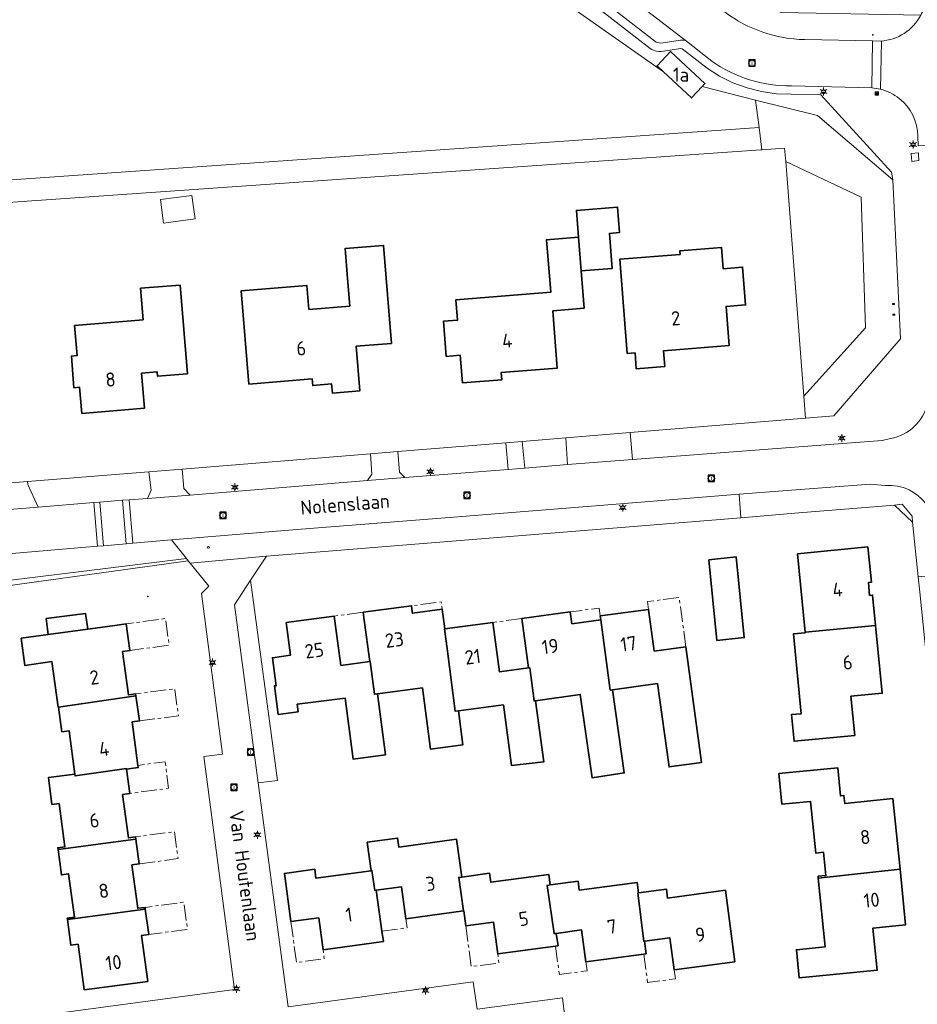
# Model space of a CAD drawing. Header units: metres. Extents: x 140853 to 145288, y 474558 to 480269.
# Tile 214 of 256: x 143809 to 143923, y 478015 to 478140. Entities that reach past the tile are written whole.
import ezdxf
from ezdxf.enums import TextEntityAlignment as Align
from ezdxf.lldxf.tags import DXFTag

# ---------------------------------------------------------------- set-up
doc = ezdxf.new("R2010")
doc.units = ezdxf.units.M
doc.header["$MEASUREMENT"] = 0
doc.linetypes.add('AM-AS', pattern=[16, 10, -2, 2, -2])
for name, color, linetype, lineweight in [('B-WE-AM-AS_SPOOR_RAIL-G', 10, 'AM-AS', 18), ('B-WE-GR-BEPLANTING_CULTUUR_BOSPLANTSOEN-G', 90, 'GR-PLANTSOEN', 18), ('B-WE-GR-BEPLANTING_CULTUUR_HEESTERS-G', 90, 'Continuous', 18), ('B-WE-GR-GRAS_KRUIDENRIJK-G', 80, 'Continuous', 18), ('B-WE-GR-GROENVOORZIENING-G', 80, 'Continuous', 18), ('B-WE-IE-MEUBILAIR_WEGMEUBILAIR-S', 7, 'Continuous', 18), ('B-WE-IE-TERREINAFSCHEIDING_KUNSTMATIG_HEKWERK-G', 20, 'IE-TERREINAFSCHEIDING-KUNSTMATIG', 18), ('B-WE-IE-TERREINAFSCHEIDING_KUNSTMATIG_MUUR-G', 90, 'IE-TERREINAFSCHEIDING-KUNSTMATIG-DICHT', 18), ('B-WE-KL-DATA_CAI-S', 90, 'KL-CAI-N', 18), ('B-WE-KL-ET_LS_OV_LICHTMAST-S', 190, 'Continuous', 18), ('B-WE-KL-WATER_BRANDLEIDING_PUT-S', 150, 'Continuous', 18), ('B-WE-OG-BEBOUWING-G', 7, 'Continuous', 35), ('B-WE-OG-BEBOUWING_BIJGEBOUW-G', 7, 'Continuous', 18), ('B-WE-OG-BEBOUWING_HUISNUMMER-T18', 10, 'Continuous', 18), ('B-WE-OG-BEBOUWING_STRAATNAAM-T18', 10, 'Continuous', 18), ('B-WE-OG-TERREIN_ERF-G', 7, 'Continuous', 18), ('B-WE-RI-GWA_RIOOLPUT-S', 30, 'Continuous', 18), ('B-WE-VH-VERHARDING_ASFALT-G', 252, 'Continuous', 18), ('B-WE-VH-VERHARDING_BETONSTRAATSTEEN-G', 252, 'Continuous', 18), ('B-WE-VH-VERHARDING_SIERBESTRATING-G', 252, 'Continuous', 18), ('B-WE-VH-VERHARDING_STRAATBAKSTEEN-G', 252, 'Continuous', 18), ('X-XX-XX-ALGEMEEN-S', 7, 'Continuous', 18)]:
    doc.layers.add(name, color=color, linetype=linetype, lineweight=lineweight)
doc.styles.add('NLCS-ISO', font='txt')
doc.styles.get("Standard").update_dxf_attribs({"font": 'arial.ttf'})
doc.linetypes.add('GR-PLANTSOEN', pattern='A,0,[179,NLCS.shx,S=2,R=0,X=0,Y=0],-4', length=4)
doc.linetypes.add('IE-TERREINAFSCHEIDING-KUNSTMATIG', pattern='A,4,[82,NLCS.shx,S=0.75,R=90,X=0,Y=0],4,-2', length=10)
doc.linetypes.add('IE-TERREINAFSCHEIDING-KUNSTMATIG-DICHT', pattern='A,8,-1,[82,NLCS.shx,S=0.75,R=90,X=0,Y=0],-1', length=10)
tags = doc.linetypes.add('KL-CAI-N', pattern='A,4,-1,[101,NLCS.shx,S=0.5,R=0,X=0,Y=0],-1,4,-1,["C",Standard,S=1,R=0,X=-0.25,Y=-0.5],-1.5', length=12.5).pattern_tags.tags
tags[18] = DXFTag(74, 10)

# ---------------------------------------------------------------- blocks, each defined once
blk = doc.blocks.new('SIE-WEG_AFVALBAK_TYPE_01')
for radius in [0.25, 0.156]:
    blk.add_circle((0, 0), radius)
blk = doc.blocks.new('SKL-DATA_TERREINKAST-SO')
for q in [(-0.2, 0.2), (0.2, 0.2)]:
    blk.add_line((0, -0.21), q)
at = {"flags": 128}
blk.add_lwpolyline([(0.63, 0.35), (-0.63, 0.35), (-0.63, -0.35), (0.63, -0.35)], close=True, dxfattribs=at)
at = {"style": 'NLCS-ISO'}
blk.add_attdef('TYPE', text='', height=0.35, dxfattribs=at).set_placement((-0.03, 0.69), align=Align.MIDDLE_CENTER)
blk = doc.blocks.new('B-SIE-WEG_LICHTMAST-SO')
at = {"ltscale": 0.1}
for p, q in [((-1.1, 0.63), (-2.19, 1.27)), ((0, 1.27), (0, 2.53)), ((1.1, 0.63), (2.19, 1.27)), ((-1.1, -0.63), (-2.19, -1.27)), ((0, -1.27), (0, -2.53)), ((1.1, -0.63), (2.19, -1.27))]:
    blk.add_line(p, q, dxfattribs=at)
at = {"flags": 128}
for points in [[(-1.16, 0.5), (1.16, 0.5)], [(-1.16, -0.5), (1.16, -0.5)]]:
    blk.add_lwpolyline(points, dxfattribs=at)
at = {"ltscale": 0.1}
blk.add_circle((0, 0), 1.27, dxfattribs=at)
at = {"style": 'NLCS-ISO'}
blk.add_attdef('TYPE', text='', height=1.8, dxfattribs=at).set_placement((0, 2.53), align=Align.BOTTOM_CENTER)
blk = doc.blocks.new('B-SIE-WEG_VERKEERSBORD_PAAL-SO')
blk.add_lwpolyline([(-1, -1), (1, -1), (1, 1), (-1, 1)], close=True)
at = {"flags": 128}
blk.add_lwpolyline([(-1, 1), (0, -1), (1, 1)], close=True, dxfattribs=at)
for radius in [1, 0.171]:
    blk.add_circle((0, 0), radius)
at = {"lineweight": 30, "flags": 104}
blk.add_attdef('bordgegevens', text='', height=1.8, dxfattribs=at).set_placement((2.21, 3.21), align=Align.TOP_LEFT)
blk = doc.blocks.new('SRI-PUT_INSPECTIE-SO')
at = {"lineweight": -3, "flags": 128}
blk.add_lwpolyline([(-2, -2), (2, -2), (2, 2), (-2, 2)], close=True, dxfattribs=at)
at = {"lineweight": -3, "ltscale": 1.5}
blk.add_circle((0, 0), 2, dxfattribs=at)
at = {"ltscale": 0.1, "style": 'NLCS-ISO'}
blk.add_text('I', height=2.5, dxfattribs=at).set_placement((0, -0.01), align=Align.MIDDLE_CENTER)
blk = doc.blocks.new('SIE-WEG_STRAATPOT_BRANDKRAAN-SO')
blk.add_ellipse((0, 0), major_axis=(-0.729, 0), ratio=0.685994)
at = {"style": 'NLCS-ISO'}
blk.add_text('BR', height=0.4, dxfattribs=at).set_placement((-0.3, -0.15))

msp = doc.modelspace()

# ---------------------------------------------------------------- linework, layer by layer
at = {"layer": 'B-WE-AM-AS_SPOOR_RAIL-G', "ltscale": 0.2, "flags": 128}
for points in [[(143858.811, 478065.815), (143858.91, 478065.055), (143858.936, 478064.857), (143862.733, 478065.366), (143862.604, 478066.312), (143858.811, 478065.815)], [(143893.746, 478060.586), (143892.891, 478066.889), (143888.859, 478066.342), (143888.992, 478065.351), (143889.713, 478060.039), (143893.746, 478060.586)], [(143853.51, 478058.707), (143852.806, 478064.001), (143852.675, 478064.986), (143852.674, 478064.992), (143848.987, 478064.501), (143849.823, 478058.217), (143853.51, 478058.707)], [(143882.846, 478064.528), (143882.713, 478065.519), (143879.026, 478065.026), (143879.228, 478063.519), (143882.915, 478064.013), (143882.846, 478064.528)], [(143822.489, 478063.516), (143822.964, 478060.113), (143827.956, 478060.81), (143827.498, 478064.193), (143822.489, 478063.516)], [(143872.852, 478064.197), (143869.165, 478063.704), (143870.006, 478057.411), (143873.693, 478057.905), (143872.852, 478064.197)], [(143823.72, 478054.347), (143824.187, 478051.151), (143829.134, 478051.81), (143828.675, 478055.255), (143823.685, 478054.59), (143823.72, 478054.347)], [(143823.989, 478045.502), (143824.027, 478045.221), (143822.529, 478045.035), (143822.949, 478041.913), (143827.875, 478042.577), (143827.453, 478045.969), (143823.989, 478045.502)], [(143823.724, 478036.088), (143824.147, 478032.953), (143829.093, 478033.62), (143828.629, 478037.058), (143823.683, 478036.392), (143823.724, 478036.088)], [(143855.049, 478024.38), (143858.257, 478024.818), (143858.1, 478025.971), (143857.546, 478030.033), (143854.316, 478029.592), (143855.049, 478024.38)], [(143824.89, 478027.423), (143824.926, 478027.171), (143825.38, 478023.965), (143830.293, 478024.627), (143829.827, 478028.088), (143824.89, 478027.423)], [(143843.461, 478025.605), (143844.165, 478020.396), (143847.706, 478020.873), (143847.552, 478022.014), (143847.005, 478026.068), (143843.461, 478025.605)], [(143865.717, 478025.071), (143866.421, 478019.868), (143869.947, 478020.346), (143869.793, 478021.485), (143869.242, 478025.547), (143865.717, 478025.071)], [(143877.148, 478022.481), (143877.635, 478018.866), (143881.178, 478019.344), (143881.024, 478020.483), (143880.476, 478024.547), (143877.245, 478024.112), (143877.465, 478022.524), (143877.148, 478022.481)], [(143888.39, 478021.475), (143888.877, 478017.854), (143892.419, 478018.331), (143892.266, 478019.47), (143891.719, 478023.533), (143888.488, 478023.098), (143888.707, 478021.518), (143888.39, 478021.475)]]:
    msp.add_lwpolyline(points, close=True, dxfattribs=at)
at = {"layer": 'B-WE-GR-BEPLANTING_CULTUUR_BOSPLANTSOEN-G', "ltscale": 0.2, "flags": 128}
msp.add_lwpolyline([(143762.23, 478114.513), (143735.617, 478086.122), (143699.26, 478046.685), (143699.26, 478046.685, 0.0234154), (143689.359, 478035.142), (143689.359, 478035.142), (143681.399, 478025.377), (143661.276, 478000), (143664.456, 478000), (143645.77, 477975.999), (143638.187, 477966.209), (143636.481, 477964.247), (143638.769, 477960.117), (143656.18, 477930.843), (143661.312, 477922.01), (143682.6, 477887.67), (143684.597, 477886.227), (143685.929, 477885.783), (143688.786, 477886.183), (143730.048, 477890.754), (143716.818, 477959.65), (143725.56, 477964.227), (143719.027, 477999.933), (143716.842, 477999.529), (143716.755, 478000), (143712.724, 478021.916), (143734.483, 478044.592), (143748.604, 478047.81), (143746.199, 478059.667), (143746.199, 478059.667, -0.0849861), (143746.159, 478070.257), (143746.159, 478070.257, -0.1951968), (143751.705, 478076.294), (143751.705, 478076.294), (143756.58, 478077.437), (143764.79, 478078.01), (143803.017, 478119.728), (143903.065, 478126.727), (143902.619, 478130.21), (143895.811, 478131.922), (143894.466, 478130.479), (143890.889, 478133.812), (143862.754, 478153.588), (143856.169, 478156.563), (143851.414, 478150.268), (143847.608, 478153.142), (143848.361, 478154.14), (143850.693, 478157.228), (143853.49, 478155.107), (143855.084, 478157.248), (143844.811, 478160.229), (143836.707, 478160.317), (143828.009, 478160.855), (143820.394, 478160.055), (143813.905, 478157.581), (143807.247, 478153.367), (143796.304, 478146.019), (143783.944, 478135.811), (143774.946, 478127.351), (143762.23, 478114.513)], format="xyb", close=True, dxfattribs=at)
msp.add_lwpolyline([(143807.45, 478117.141), (143903.291, 478123.85), (143903.436, 478123.861), (143903.065, 478126.727), (143803.017, 478119.728), (143764.79, 478078.01), (143769.078, 478078.309), (143773.543, 478083.182), (143773.454, 478084.024), (143774.406, 478084.124), (143804.401, 478116.858), (143807.45, 478117.141)], close=True, dxfattribs=at)
at = {"layer": 'B-WE-GR-BEPLANTING_CULTUUR_HEESTERS-G', "ltscale": 0.2, "flags": 128}
for points in [[(143908.775, 478092.515), (143908.995, 478089.69), (143912.592, 478089.982), (143921.076, 478099.795), (143920.08, 478120.048), (143910.482, 478128.232), (143902.619, 478130.21), (143903.065, 478126.727), (143903.436, 478123.861), (143906.319, 478124.086), (143906.453, 478122.363), (143916.042, 478117.853), (143916.633, 478101.203), (143908.775, 478092.515)], [(143908.775, 478092.515), (143916.633, 478101.203), (143916.042, 478117.853), (143906.453, 478122.363), (143908.775, 478092.515)]]:
    msp.add_lwpolyline(points, close=True, dxfattribs=at)
at = {"layer": 'B-WE-GR-GRAS_KRUIDENRIJK-G', "ltscale": 0.2, "flags": 128}
for points in [[(143862.754, 478153.588), (143890.889, 478133.812), (143890.076, 478134.569), (143891.781, 478136.398), (143893.098, 478135.171), (143893.098, 478135.171), (143894.927, 478133.467), (143896.171, 478132.308), (143895.811, 478131.922), (143902.619, 478130.21), (143910.482, 478128.232), (143920.08, 478120.048), (143919.929, 478121.042), (143910.938, 478130.851), (143907.146, 478130.951), (143905.285, 478131.012), (143903.389, 478131.28), (143901.531, 478131.748), (143899.735, 478132.412), (143898.019, 478133.263), (143896.452, 478134.262), (143893.274, 478136.748), (143893.121, 478136.754), (143890.595, 478136.37), (143890.296, 478136.389), (143890.066, 478136.426), (143889.841, 478136.484), (143889.622, 478136.563), (143889.411, 478136.662), (143889.196, 478136.79), (143863.961, 478156.392)], [(143923.382, 478122.502), (143922.498, 478122.362), (143922.429, 478123.383), (143923.347, 478123.468)]]:
    msp.add_lwpolyline(points, dxfattribs=at)
for points in [[(143863.961, 478156.392), (143889.196, 478136.79), (143889.411, 478136.662), (143889.622, 478136.563), (143889.841, 478136.484), (143890.066, 478136.426), (143890.296, 478136.389), (143890.595, 478136.37), (143893.121, 478136.754), (143893.274, 478136.748), (143896.452, 478134.262), (143898.019, 478133.263), (143899.735, 478132.412), (143901.531, 478131.748), (143903.389, 478131.28), (143905.285, 478131.012), (143907.146, 478130.951), (143910.938, 478130.851), (143919.929, 478121.042), (143920.08, 478120.048), (143921.076, 478099.795), (143912.592, 478089.982), (143908.995, 478089.69), (143886.653, 478087.87), (143886.947, 478084.449), (143918.724, 478086.875), (143919.81, 478087.124), (143919.81, 478087.124, 0.3071113), (143924.479, 478091.582)], [(143923.272, 478125.593, 0.2258606), (143920.911, 478130.414), (143920.911, 478130.414, 0.1071752), (143918.528, 478131.586), (143918.528, 478131.586, 0.0453413), (143917.407, 478131.758), (143917.407, 478131.758), (143907.178, 478132.028), (143907.178, 478132.028, -0.161729), (143897.032, 478135.171), (143897.032, 478135.171), (143893.818, 478137.691), (143893.662, 478137.811), (143893.061, 478137.835), (143890.548, 478137.453), (143890.548, 478137.453, -0.142386), (143889.803, 478137.683), (143889.803, 478137.683), (143864.761, 478157.135)]]:
    msp.add_lwpolyline(points, format="xyb", dxfattribs=at)
for points in [[(143898.526, 478142.809, 0.4026923), (143898.666, 478141.448), (143898.666, 478141.448), (143898.74, 478141.391), (143898.74, 478141.391, 0.1572147), (143908.873, 478137.9), (143908.873, 478137.9), (143917.521, 478137.728), (143918.549, 478137.707), (143918.549, 478137.707, 0.2617357), (143923.657, 478141.016), (143923.657, 478141.016), (143905.871, 478141.362), (143900.977, 478145.143), (143900.977, 478145.143, 0.406331), (143900.288, 478145.061), (143900.288, 478145.061), (143898.526, 478142.809)], [(143919.125, 478081.136), (143917.224, 478081.307), (143900.514, 478080.016), (143900.761, 478077.034), (143908.136, 478077.636), (143920.285, 478078.627), (143921.273, 478078.738), (143922.552, 478077.211), (143922.605, 478076.476), (143923.317, 478069.486), (143926.098, 478069.77), (143925.507, 478075.991), (143925.637, 478076.068), (143925.517, 478076.523), (143925.517, 478076.523, 0.202364), (143922.153, 478080.586), (143922.153, 478080.586, 0.120844), (143919.125, 478081.136)]]:
    msp.add_lwpolyline(points, format="xyb", close=True, dxfattribs=at)
for points in [[(143857.063, 478085.464), (143857.302, 478082.834), (143857.961, 478082.138), (143871.102, 478083.179), (143870.84, 478086.584), (143857.063, 478085.464)], [(143878.457, 478087.204), (143872.911, 478086.753), (143873.222, 478083.318), (143878.659, 478083.798), (143878.457, 478087.204)], [(143830.655, 478079.917), (143853.204, 478081.761), (143853.762, 478082.558), (143853.587, 478085.181), (143829.608, 478083.231), (143829.827, 478080.758), (143830.655, 478079.917)], [(143825.394, 478082.889), (143809.935, 478081.632), (143809.967, 478081.278), (143811.278, 478078.378), (143818.354, 478078.959), (143819.123, 478079.019), (143822.014, 478079.244), (143822.854, 478079.309), (143825.215, 478079.493), (143825.654, 478080.552), (143825.394, 478082.889)], [(143823.343, 478073.793), (143822.503, 478073.718), (143819.615, 478073.462), (143818.847, 478073.394), (143800.51, 478071.833), (143800.894, 478068.233), (143830.177, 478071.831), (143828.251, 478074.225), (143823.343, 478073.793)]]:
    msp.add_lwpolyline(points, close=True, dxfattribs=at)
at = {"layer": 'B-WE-GR-GROENVOORZIENING-G', "ltscale": 0.2, "flags": 128}
for points in [[(143920.285, 478078.627), (143922.605, 478076.476), (143922.552, 478077.211), (143921.273, 478078.738), (143920.285, 478078.627)], [(143800.51, 478071.833), (143799.912, 478071.782), (143800.097, 478070.018), (143798.742, 478069.848), (143799.08, 478067.215), (143830.397, 478071.557), (143830.177, 478071.831), (143800.894, 478068.233), (143800.51, 478071.833)]]:
    msp.add_lwpolyline(points, close=True, dxfattribs=at)
at = {"layer": 'B-WE-IE-TERREINAFSCHEIDING_KUNSTMATIG_HEKWERK-G', "ltscale": 0.2, "flags": 128}
for points in [[(143903.291, 478123.85), (143807.45, 478117.141)], [(143903.291, 478123.85), (143903.436, 478123.861)], [(143903.436, 478123.861), (143906.319, 478124.086), (143906.453, 478122.363)], [(143906.453, 478122.363), (143908.775, 478092.515)], [(143908.775, 478092.515), (143908.995, 478089.69)], [(143908.995, 478089.69), (143886.653, 478087.87)], [(143853.587, 478085.181), (143829.608, 478083.231)], [(143825.394, 478082.889), (143809.935, 478081.632)], [(143900.761, 478077.034), (143908.136, 478077.636)]]:
    msp.add_lwpolyline(points, dxfattribs=at)
at = {"layer": 'B-WE-IE-TERREINAFSCHEIDING_KUNSTMATIG_MUUR-G', "ltscale": 0.2, "flags": 128}
for points in [[(143857.063, 478085.464), (143870.84, 478086.584)], [(143872.911, 478086.753), (143878.457, 478087.204)]]:
    msp.add_lwpolyline(points, dxfattribs=at)
at = {"layer": 'B-WE-OG-BEBOUWING-G', "ltscale": 0.2, "flags": 128}
for points in [[(143894.927, 478133.467), (143893.098, 478135.171), (143891.781, 478136.398), (143890.076, 478134.569), (143890.889, 478133.812), (143894.466, 478130.479), (143895.811, 478131.922), (143896.171, 478132.308), (143894.927, 478133.467)], [(143880.089, 478112.735), (143880.415, 478108.456), (143884.365, 478108.767), (143884.014, 478113.223), (143885.281, 478113.323), (143885.025, 478116.573), (143879.819, 478116.163), (143880.089, 478112.735)], [(143880.415, 478108.456), (143880.089, 478112.735), (143876.01, 478112.414), (143876.536, 478105.725), (143864.474, 478104.776), (143864.678, 478102.184), (143862.883, 478102.043), (143863.235, 478097.567), (143865.03, 478097.708), (143865.304, 478094.219), (143870.311, 478094.602), (143870.215, 478095.507), (143877.38, 478096.083), (143876.811, 478103.355), (143880.779, 478103.697), (143880.415, 478108.456)], [(143851.771, 478098.864), (143852.867, 478098.953), (143856.266, 478099.229), (143855.251, 478111.698), (143850.357, 478111.3), (143850.666, 478107.503), (143850.954, 478103.964), (143845.751, 478103.541), (143845.502, 478106.611), (143837.139, 478105.931), (143838.107, 478094.04), (143846.17, 478094.696), (143846.238, 478093.859), (143848.65, 478094.055), (143848.744, 478092.899), (143852.233, 478093.183), (143851.771, 478098.864)], [(143886.291, 478097.925), (143887.268, 478098.002), (143887.426, 478095.998), (143891.064, 478096.284), (143890.907, 478098.288), (143899.251, 478098.944), (143898.859, 478103.929), (143901.351, 478104.125), (143900.973, 478108.93), (143898.511, 478108.736), (143898.299, 478111.428), (143892.966, 478111.008), (143893.002, 478110.55), (143885.345, 478109.948), (143886.291, 478097.925)], [(143815.919, 478101.518), (143816.234, 478097.676), (143815.507, 478097.615), (143815.842, 478093.575), (143816.558, 478093.646), (143816.841, 478090.306), (143824.81, 478090.965), (143824.442, 478095.42), (143826.445, 478095.585), (143826.49, 478095.037), (143830.287, 478095.351), (143829.352, 478106.652), (143824.319, 478106.236), (143824.65, 478102.24), (143815.919, 478101.518)], [(143917.899, 478063.309), (143917.519, 478067.176), (143917.141, 478067.139), (143916.978, 478068.771), (143917.356, 478068.809), (143916.89, 478073.306), (143907.958, 478072.417), (143908.938, 478062.478), (143917.899, 478063.309)], [(143896.677, 478071.67), (143897.703, 478061.413), (143901.185, 478061.761), (143900.155, 478072.031), (143896.677, 478071.67)], [(143812.573, 478062.176), (143817.603, 478062.855), (143817.306, 478064.845), (143812.286, 478064.182), (143812.573, 478062.176)], [(143854.489, 478054.61), (143860.211, 478055.355), (143861.224, 478047.57), (143865.349, 478048.107), (143864.785, 478052.44), (143864.393, 478052.388), (143863.379, 478060.03), (143863.392, 478060.032), (143863.009, 478062.881), (143863.076, 478062.89), (143862.733, 478065.366), (143858.936, 478064.857), (143858.91, 478065.055), (143858.811, 478065.815), (143852.675, 478064.986), (143852.806, 478064.001), (143853.51, 478058.707), (143853.546, 478058.712), (143854.093, 478054.558), (143854.489, 478054.61)], [(143873.693, 478057.905), (143873.877, 478057.929), (143874.43, 478053.711), (143874.585, 478053.731), (143880.308, 478054.533), (143881.795, 478043.928), (143885.892, 478044.531), (143884.408, 478055.118), (143884.109, 478055.08), (143882.915, 478064.013), (143879.228, 478063.519), (143879.026, 478065.026), (143872.852, 478064.197), (143873.693, 478057.905)], [(143882.915, 478064.013), (143884.109, 478055.08), (143884.408, 478055.118), (143890.123, 478055.919), (143891.611, 478045.303), (143895.74, 478045.881), (143893.746, 478060.586), (143889.713, 478060.039), (143888.992, 478065.351), (143882.846, 478064.528), (143882.915, 478064.013)], [(143848.987, 478064.501), (143842.837, 478063.683), (143843.394, 478059.51), (143841.114, 478059.206), (143841.59, 478055.638), (143841.372, 478055.609), (143841.857, 478051.975), (143844.383, 478052.32), (143844.252, 478053.281), (143850.355, 478054.063), (143851.367, 478046.288), (143855.502, 478046.826), (143854.489, 478054.61), (143854.093, 478054.558), (143853.546, 478058.712), (143853.51, 478058.707), (143849.823, 478058.217), (143848.987, 478064.501)], [(143874.585, 478053.731), (143874.43, 478053.711), (143873.877, 478057.929), (143873.693, 478057.905), (143870.006, 478057.411), (143869.165, 478063.704), (143863.076, 478062.89), (143863.009, 478062.881), (143863.392, 478060.032), (143863.379, 478060.03), (143864.393, 478052.388), (143864.785, 478052.44), (143870.514, 478053.185), (143871.544, 478045.483), (143875.673, 478045.967), (143874.585, 478053.731)], [(143823.685, 478054.59), (143822.767, 478054.468), (143822.032, 478059.989), (143822.964, 478060.113), (143822.489, 478063.516), (143821.062, 478063.323), (143817.603, 478062.855), (143812.573, 478062.176), (143809.124, 478061.674), (143809.583, 478058.22), (143813.043, 478058.709), (143813.815, 478052.917), (143813.879, 478052.926), (143823.72, 478054.347), (143823.685, 478054.59)], [(143908.938, 478062.478), (143908.948, 478062.376), (143907.436, 478062.231), (143908.433, 478052.076), (143907.189, 478051.954), (143907.522, 478048.56), (143915.255, 478049.319), (143914.766, 478054.295), (143918.747, 478054.686), (143917.899, 478063.309), (143908.938, 478062.478)], [(143823.72, 478054.347), (143813.879, 478052.926), (143814.3, 478049.78), (143815.212, 478049.902), (143815.952, 478044.381), (143815.987, 478044.145), (143822.518, 478045.107), (143822.529, 478045.035), (143824.027, 478045.221), (143823.989, 478045.502), (143823.245, 478051.024), (143824.187, 478051.151), (143823.72, 478054.347)], [(143815.952, 478044.381), (143812.579, 478043.942), (143813.042, 478040.52), (143813.953, 478040.643), (143814.698, 478035.123), (143813.786, 478035), (143813.813, 478034.801), (143823.724, 478036.088), (143823.683, 478036.392), (143822.772, 478036.269), (143822.028, 478041.789), (143822.949, 478041.913), (143822.529, 478045.035), (143822.518, 478045.107), (143815.987, 478044.145), (143815.952, 478044.381)], [(143921.01, 478032.285), (143920.101, 478041.267), (143913.962, 478040.646), (143913.86, 478041.65), (143913.413, 478041.605), (143913.078, 478045.199), (143905.581, 478044.47), (143905.974, 478040.54), (143909.616, 478040.903), (143910.272, 478034.326), (143911.287, 478034.427), (143911.582, 478031.472), (143910.567, 478031.371), (143910.592, 478031.118), (143921.01, 478032.285)], [(143813.813, 478034.801), (143814.251, 478031.561), (143815.163, 478031.684), (143815.908, 478026.164), (143814.996, 478026.041), (143815.017, 478025.884), (143824.926, 478027.171), (143824.89, 478027.423), (143823.97, 478027.299), (143823.225, 478032.829), (143824.147, 478032.953), (143823.724, 478036.088), (143813.813, 478034.801)], [(143865.434, 478026.969), (143864.835, 478031.23), (143865.209, 478031.283), (143864.558, 478036.1), (143857.198, 478035.095), (143857.042, 478036.234), (143853.184, 478035.707), (143853.678, 478032.091), (143853.778, 478032.105), (143854.137, 478029.567), (143854.316, 478029.592), (143857.546, 478030.033), (143858.1, 478025.971), (143865.434, 478026.969)], [(143847.552, 478022.014), (143855.236, 478023.053), (143855.049, 478024.38), (143854.316, 478029.592), (143854.137, 478029.567), (143853.778, 478032.105), (143853.678, 478032.091), (143846.645, 478031.137), (143846.491, 478032.277), (143842.636, 478031.749), (143843.461, 478025.605), (143847.005, 478026.068), (143847.552, 478022.014)], [(143921.01, 478032.285), (143910.592, 478031.118), (143911.464, 478022.386), (143907.822, 478022.022), (143908.179, 478018.44), (143918.091, 478019.417), (143917.548, 478024.788), (143921.726, 478025.211), (143921.01, 478032.285)], [(143865.209, 478031.283), (143864.835, 478031.23), (143865.434, 478026.969), (143865.458, 478026.972), (143865.717, 478025.071), (143869.242, 478025.547), (143869.793, 478021.485), (143877.148, 478022.481), (143877.465, 478022.524), (143877.245, 478024.112), (143876.966, 478024.071), (143876.068, 478030.214), (143876.466, 478030.272), (143876.284, 478031.619), (143868.901, 478030.622), (143868.747, 478031.761), (143865.209, 478031.283)], [(143887.712, 478029.269), (143887.531, 478030.606), (143880.168, 478029.611), (143880.014, 478030.751), (143876.466, 478030.272), (143876.068, 478030.214), (143876.966, 478024.071), (143877.245, 478024.112), (143880.476, 478024.547), (143881.024, 478020.483), (143888.39, 478021.475), (143888.707, 478021.518), (143888.488, 478023.098), (143888.4, 478023.087), (143887.622, 478029.258), (143887.712, 478029.269)], [(143887.712, 478029.269), (143887.622, 478029.258), (143888.4, 478023.087), (143888.488, 478023.098), (143891.719, 478023.533), (143892.266, 478019.47), (143899.962, 478020.505), (143898.772, 478029.593), (143891.415, 478028.599), (143891.259, 478029.748), (143887.712, 478029.269)], [(143815.017, 478025.884), (143815.46, 478022.602), (143816.372, 478022.725), (143817.155, 478016.924), (143825.232, 478017.994), (143824.458, 478023.843), (143825.38, 478023.965), (143824.926, 478027.171), (143815.017, 478025.884)]]:
    msp.add_lwpolyline(points, close=True, dxfattribs=at)
at = {"layer": 'B-WE-OG-BEBOUWING_BIJGEBOUW-G', "ltscale": 0.2, "flags": 128}
msp.add_lwpolyline([(143831.26, 478115.083), (143830.857, 478118.066), (143826.853, 478117.525), (143827.256, 478114.542), (143831.26, 478115.083)], close=True, dxfattribs=at)
at = {"layer": 'B-WE-OG-TERREIN_ERF-G', "ltscale": 0.2, "flags": 128}
for points in [[(143805.201, 478081.246), (143809.935, 478081.632), (143825.394, 478082.889), (143829.608, 478083.231), (143853.587, 478085.181), (143857.063, 478085.464), (143870.84, 478086.584), (143872.911, 478086.753), (143878.457, 478087.204), (143886.653, 478087.87), (143908.995, 478089.69), (143908.775, 478092.515), (143906.453, 478122.363), (143906.319, 478124.086), (143903.436, 478123.861), (143903.291, 478123.85), (143903.291, 478123.85), (143807.45, 478117.141)], [(143929.288, 478010.898), (143928.81, 478015.591), (143928.81, 478015.591), (143928.394, 478019.669), (143927.884, 478024.671), (143926.074, 478042.431), (143925.652, 478046.574), (143925.347, 478049.569), (143924.954, 478053.431), (143923.514, 478067.556), (143923.317, 478069.486), (143922.605, 478076.476), (143920.285, 478078.627), (143908.136, 478077.636), (143900.761, 478077.034), (143840.353, 478072.148), (143838.327, 478069.06), (143841.735, 478043.589), (143839.296, 478043.263), (143843.106, 478014.743), (143866.665, 478017.92), (143867.153, 478014.474), (143878.032, 478015.895), (143878.351, 478013.432)], [(143805.984, 478012.915), (143809.455, 478013.368), (143836.286, 478016.941), (143832.365, 478046.627), (143834.746, 478046.945), (143832.084, 478067.39), (143833.017, 478068.301), (143830.634, 478071.263), (143830.397, 478071.557), (143799.08, 478067.215)]]:
    msp.add_lwpolyline(points, dxfattribs=at)
for points in [[(143880.089, 478112.735), (143879.819, 478116.163), (143885.025, 478116.573), (143885.281, 478113.323), (143884.014, 478113.223), (143884.365, 478108.767), (143880.415, 478108.456), (143880.779, 478103.697), (143876.811, 478103.355), (143877.38, 478096.083), (143870.215, 478095.507), (143870.311, 478094.602), (143865.304, 478094.219), (143865.03, 478097.708), (143863.235, 478097.567), (143862.883, 478102.043), (143864.678, 478102.184), (143864.474, 478104.776), (143876.536, 478105.725), (143876.01, 478112.414), (143880.089, 478112.735)], [(143850.954, 478103.964), (143850.666, 478107.503), (143850.357, 478111.3), (143855.251, 478111.698), (143856.266, 478099.229), (143852.867, 478098.953), (143851.771, 478098.864), (143852.233, 478093.183), (143848.744, 478092.899), (143848.65, 478094.055), (143846.238, 478093.859), (143846.17, 478094.696), (143838.107, 478094.04), (143837.139, 478105.931), (143845.502, 478106.611), (143845.751, 478103.541), (143850.954, 478103.964)], [(143886.291, 478097.925), (143885.345, 478109.948), (143893.002, 478110.55), (143892.966, 478111.008), (143898.299, 478111.428), (143898.511, 478108.736), (143900.973, 478108.93), (143901.351, 478104.125), (143898.859, 478103.929), (143899.251, 478098.944), (143890.907, 478098.288), (143891.064, 478096.284), (143887.426, 478095.998), (143887.268, 478098.002), (143886.291, 478097.925)], [(143815.919, 478101.518), (143824.65, 478102.24), (143824.319, 478106.236), (143829.352, 478106.652), (143830.287, 478095.351), (143826.49, 478095.037), (143826.445, 478095.585), (143824.442, 478095.42), (143824.81, 478090.965), (143816.841, 478090.306), (143816.558, 478093.646), (143815.842, 478093.575), (143815.507, 478097.615), (143816.234, 478097.676), (143815.919, 478101.518)], [(143917.899, 478063.309), (143918.747, 478054.686), (143914.766, 478054.295), (143915.255, 478049.319), (143907.522, 478048.56), (143907.189, 478051.954), (143908.433, 478052.076), (143907.436, 478062.231), (143908.948, 478062.376), (143908.938, 478062.478), (143907.958, 478072.417), (143916.89, 478073.306), (143917.356, 478068.809), (143916.978, 478068.771), (143917.141, 478067.139), (143917.519, 478067.176), (143917.899, 478063.309)], [(143896.677, 478071.67), (143900.155, 478072.031), (143901.185, 478061.761), (143897.703, 478061.413), (143896.677, 478071.67)], [(143813.813, 478034.801), (143813.786, 478035), (143814.698, 478035.123), (143813.953, 478040.643), (143813.042, 478040.52), (143812.579, 478043.942), (143815.952, 478044.381), (143815.212, 478049.902), (143814.3, 478049.78), (143813.879, 478052.926), (143813.815, 478052.917), (143813.043, 478058.709), (143809.583, 478058.22), (143809.124, 478061.674), (143812.573, 478062.176), (143812.286, 478064.182), (143817.306, 478064.845), (143817.603, 478062.855), (143821.062, 478063.323), (143822.489, 478063.516), (143822.964, 478060.113), (143822.032, 478059.989), (143822.767, 478054.468), (143823.685, 478054.59), (143823.72, 478054.347), (143824.187, 478051.151), (143823.245, 478051.024), (143823.989, 478045.502), (143824.027, 478045.221), (143822.529, 478045.035), (143822.949, 478041.913), (143822.028, 478041.789), (143822.772, 478036.269), (143823.683, 478036.392), (143823.724, 478036.088), (143824.147, 478032.953), (143823.225, 478032.829), (143823.97, 478027.299), (143824.89, 478027.423), (143824.926, 478027.171), (143825.38, 478023.965), (143824.458, 478023.843), (143825.232, 478017.994), (143817.155, 478016.924), (143816.372, 478022.725), (143815.46, 478022.602), (143815.017, 478025.884), (143814.996, 478026.041), (143815.908, 478026.164), (143815.163, 478031.684), (143814.251, 478031.561), (143813.813, 478034.801)], [(143864.785, 478052.44), (143865.349, 478048.107), (143861.224, 478047.57), (143860.211, 478055.355), (143854.489, 478054.61), (143855.502, 478046.826), (143851.367, 478046.288), (143850.355, 478054.063), (143844.252, 478053.281), (143844.383, 478052.32), (143841.857, 478051.975), (143841.372, 478055.609), (143841.59, 478055.638), (143841.114, 478059.206), (143843.394, 478059.51), (143842.837, 478063.683), (143848.987, 478064.501), (143849.823, 478058.217), (143853.51, 478058.707), (143852.806, 478064.001), (143852.675, 478064.986), (143858.811, 478065.815), (143858.91, 478065.055), (143858.936, 478064.857), (143862.733, 478065.366), (143863.076, 478062.89), (143869.165, 478063.704), (143870.006, 478057.411), (143873.693, 478057.905), (143872.852, 478064.197), (143879.026, 478065.026), (143879.228, 478063.519), (143882.915, 478064.013), (143882.846, 478064.528), (143888.992, 478065.351), (143889.713, 478060.039), (143893.746, 478060.586), (143895.74, 478045.881), (143891.611, 478045.303), (143890.123, 478055.919), (143884.408, 478055.118), (143885.892, 478044.531), (143881.795, 478043.928), (143880.308, 478054.533), (143874.585, 478053.731), (143875.673, 478045.967), (143871.544, 478045.483), (143870.514, 478053.185), (143864.785, 478052.44)], [(143910.592, 478031.118), (143910.567, 478031.371), (143911.582, 478031.472), (143911.287, 478034.427), (143910.272, 478034.326), (143909.616, 478040.903), (143905.974, 478040.54), (143905.581, 478044.47), (143913.078, 478045.199), (143913.413, 478041.605), (143913.86, 478041.65), (143913.962, 478040.646), (143920.101, 478041.267), (143921.01, 478032.285), (143921.726, 478025.211), (143917.548, 478024.788), (143918.091, 478019.417), (143908.179, 478018.44), (143907.822, 478022.022), (143911.464, 478022.386), (143910.592, 478031.118)], [(143876.466, 478030.272), (143880.014, 478030.751), (143880.168, 478029.611), (143887.531, 478030.606), (143887.712, 478029.269), (143891.259, 478029.748), (143891.415, 478028.599), (143898.772, 478029.593), (143899.962, 478020.505), (143892.266, 478019.47), (143891.719, 478023.533), (143888.488, 478023.098), (143888.707, 478021.518), (143888.39, 478021.475), (143881.024, 478020.483), (143880.476, 478024.547), (143877.245, 478024.112), (143877.465, 478022.524), (143877.148, 478022.481), (143869.793, 478021.485), (143869.242, 478025.547), (143865.717, 478025.071), (143865.458, 478026.972), (143865.434, 478026.969), (143858.1, 478025.971), (143857.546, 478030.033), (143854.316, 478029.592), (143855.049, 478024.38), (143855.236, 478023.053), (143847.552, 478022.014), (143847.005, 478026.068), (143843.461, 478025.605), (143842.636, 478031.749), (143846.491, 478032.277), (143846.645, 478031.137), (143853.678, 478032.091), (143853.184, 478035.707), (143857.042, 478036.234), (143857.198, 478035.095), (143864.558, 478036.1), (143865.209, 478031.283), (143868.747, 478031.761), (143868.901, 478030.622), (143876.284, 478031.619), (143876.466, 478030.272)]]:
    msp.add_lwpolyline(points, close=True, dxfattribs=at)
at = {"layer": 'B-WE-VH-VERHARDING_ASFALT-G', "ltscale": 0.2, "flags": 128}
for points in [[(143864.618, 478160.137), (143893.662, 478137.811), (143893.818, 478137.691), (143897.032, 478135.171), (143897.032, 478135.171, 0.161729), (143907.178, 478132.028), (143907.178, 478132.028), (143917.407, 478131.758), (143917.521, 478137.728), (143908.873, 478137.9), (143908.873, 478137.9, -0.1572147), (143898.74, 478141.391)], [(143924.479, 478091.582, -0.3071113), (143919.81, 478087.124), (143919.81, 478087.124), (143918.724, 478086.875), (143886.947, 478084.449), (143878.659, 478083.798), (143873.222, 478083.318), (143871.102, 478083.179), (143857.961, 478082.138), (143853.204, 478081.761), (143830.655, 478079.917), (143825.215, 478079.493), (143822.854, 478079.309), (143823.343, 478073.793), (143828.251, 478074.225), (143843.723, 478075.476), (143864.165, 478077.093), (143884.347, 478078.729), (143900.514, 478080.016), (143917.224, 478081.307), (143919.125, 478081.136), (143919.125, 478081.136, -0.120844), (143922.153, 478080.586), (143922.153, 478080.586, -0.202364), (143925.517, 478076.523)]]:
    msp.add_lwpolyline(points, format="xyb", dxfattribs=at)
msp.add_lwpolyline([(143757.402, 478073.932), (143756.873, 478065.63), (143756.873, 478065.63, -0.2691648), (143762.687, 478068.677), (143762.687, 478068.677), (143773.907, 478069.602), (143786.308, 478070.624), (143799.912, 478071.782), (143800.51, 478071.833), (143818.847, 478073.394), (143818.354, 478078.959), (143811.278, 478078.378), (143804.433, 478077.813), (143757.402, 478073.932)], format="xyb", close=True, dxfattribs=at)
at = {"layer": 'B-WE-VH-VERHARDING_BETONSTRAATSTEEN-G', "ltscale": 0.2, "flags": 128}
for points in [[(143864.618, 478160.137), (143864.844, 478159.38), (143864.544, 478157.84), (143864.544, 478157.84, 0.1741255), (143864.761, 478157.135), (143864.761, 478157.135), (143889.803, 478137.683), (143889.803, 478137.683, 0.142386), (143890.548, 478137.453), (143890.548, 478137.453), (143893.061, 478137.835), (143893.662, 478137.811), (143864.618, 478160.137)], [(143920.911, 478130.414, -0.2258606), (143923.272, 478125.593), (143923.272, 478125.593), (143923.315, 478124.388), (143929.227, 478124.613), (143929.227, 478124.613, -0.4053789), (143935.345, 478129.854), (143935.345, 478129.854), (143935.38, 478135.298), (143935.38, 478135.298, -0.1676843), (143931.835, 478137.075), (143931.835, 478137.075, -0.2198855), (143930.13, 478141.884), (143930.13, 478141.884), (143924.252, 478142.701), (143924.252, 478142.701, -0.0715996), (143923.657, 478141.016), (143923.657, 478141.016, -0.2617357), (143918.549, 478137.707), (143918.549, 478137.707), (143918.648, 478137.702), (143918.528, 478131.586), (143918.528, 478131.586, -0.1071752), (143920.911, 478130.414)], [(143918.648, 478137.702), (143918.549, 478137.707), (143917.521, 478137.728), (143917.407, 478131.758), (143917.407, 478131.758, -0.0453413), (143918.528, 478131.586), (143918.528, 478131.586), (143918.648, 478137.702)]]:
    msp.add_lwpolyline(points, format="xyb", close=True, dxfattribs=at)
for points in [[(143830.634, 478071.263), (143840.353, 478072.148), (143900.761, 478077.034), (143900.514, 478080.016), (143884.347, 478078.729), (143864.165, 478077.093), (143843.723, 478075.476), (143828.251, 478074.225), (143830.177, 478071.831), (143830.397, 478071.557), (143830.634, 478071.263)], [(143819.123, 478079.019), (143818.354, 478078.959), (143818.847, 478073.394), (143819.615, 478073.462), (143819.123, 478079.019)], [(143822.014, 478079.244), (143819.123, 478079.019), (143819.615, 478073.462), (143822.503, 478073.718), (143822.014, 478079.244)], [(143822.503, 478073.718), (143823.343, 478073.793), (143822.854, 478079.309), (143822.014, 478079.244), (143822.503, 478073.718)]]:
    msp.add_lwpolyline(points, close=True, dxfattribs=at)
at = {"layer": 'B-WE-VH-VERHARDING_SIERBESTRATING-G', "ltscale": 0.2, "flags": 128}
msp.add_lwpolyline([(143878.351, 478013.432), (143878.032, 478015.895), (143867.153, 478014.474), (143866.665, 478017.92), (143843.106, 478014.743), (143839.296, 478043.263), (143836.269, 478065.923), (143838.327, 478069.06), (143840.353, 478072.148), (143830.634, 478071.263), (143833.017, 478068.301), (143832.084, 478067.39), (143834.746, 478046.945), (143832.365, 478046.627), (143836.286, 478016.941), (143809.455, 478013.368)], dxfattribs=at)
msp.add_lwpolyline([(143841.735, 478043.589), (143838.327, 478069.06), (143836.269, 478065.923), (143839.296, 478043.263), (143841.735, 478043.589)], close=True, dxfattribs=at)
at = {"layer": 'B-WE-VH-VERHARDING_STRAATBAKSTEEN-G', "ltscale": 0.2, "flags": 128}
for points in [[(143923.347, 478123.468), (143922.429, 478123.383), (143922.498, 478122.362), (143923.382, 478122.502), (143923.356, 478123.218), (143923.347, 478123.468)], [(143886.947, 478084.449), (143886.653, 478087.87), (143878.457, 478087.204), (143878.659, 478083.798), (143886.947, 478084.449)], [(143872.911, 478086.753), (143870.84, 478086.584), (143871.102, 478083.179), (143873.222, 478083.318), (143872.911, 478086.753)], [(143853.587, 478085.181), (143853.762, 478082.558), (143853.204, 478081.761), (143857.961, 478082.138), (143857.302, 478082.834), (143857.063, 478085.464), (143853.587, 478085.181)], [(143825.394, 478082.889), (143825.654, 478080.552), (143825.215, 478079.493), (143830.655, 478079.917), (143829.827, 478080.758), (143829.608, 478083.231), (143825.394, 478082.889)], [(143811.278, 478078.378), (143809.967, 478081.278), (143809.935, 478081.632), (143805.201, 478081.246), (143805.244, 478080.759), (143804.433, 478077.813), (143811.278, 478078.378)]]:
    msp.add_lwpolyline(points, close=True, dxfattribs=at)

# ---------------------------------------------------------------- block references
at = {"layer": 'B-WE-IE-MEUBILAIR_WEGMEUBILAIR-S', "xscale": 0.2, "yscale": 0.2, "zscale": 0.2}
msp.add_blockref('B-SIE-WEG_VERKEERSBORD_PAAL-SO', (143918.052, 478131.034), dxfattribs=at)
at = {"layer": 'B-WE-KL-DATA_CAI-S', "xscale": 0.2, "yscale": 0.2, "zscale": 0.2}
for p in [(143920.177, 478104.232), (143920.235, 478102.869)]:
    msp.add_blockref('SKL-DATA_TERREINKAST-SO', p, dxfattribs=at)
at = {"layer": 'B-WE-KL-ET_LS_OV_LICHTMAST-S', "xscale": 0.2, "yscale": 0.2, "zscale": 0.2}
for p in [(143911.27, 478131.288), (143922.664, 478124.531), (143913.591, 478087.163), (143861.219, 478082.876), (143836.328, 478080.914), (143885.699, 478078.31), (143833.483, 478058.582), (143839.193, 478036.66), (143836.522, 478017.062), (143860.591, 478016.839)]:
    msp.add_blockref('B-SIE-WEG_LICHTMAST-SO', p, dxfattribs=at)
at = {"layer": 'B-WE-KL-WATER_BRANDLEIDING_PUT-S', "xscale": 0.2, "yscale": 0.2, "zscale": 0.2}
msp.add_blockref('SIE-WEG_STRAATPOT_BRANDKRAAN-SO', (143832.959, 478073.245), dxfattribs=at)
at = {"layer": 'B-WE-RI-GWA_RIOOLPUT-S', "xscale": 0.2, "yscale": 0.2, "zscale": 0.2}
for p in [(143902.17, 478134.907), (143896.992, 478082.043), (143865.878, 478079.878), (143834.823, 478077.344), (143838.344, 478047.187), (143836.212, 478042.692)]:
    msp.add_blockref('SRI-PUT_INSPECTIE-SO', p, dxfattribs=at)
at = {"layer": 'X-XX-XX-ALGEMEEN-S', "xscale": 0.2, "yscale": 0.2, "zscale": 0.2}
for p in [(143917.558, 478138.507), (143825.247, 478066.985)]:
    msp.add_blockref('SIE-WEG_AFVALBAK_TYPE_01', p, dxfattribs=at)

# ---------------------------------------------------------------- texts
at = {"layer": 'B-WE-OG-BEBOUWING_HUISNUMMER-T18', "style": 'NLCS-ISO'}
msp.add_text('1a', height=1.8, dxfattribs=at).set_placement((143893.123, 478133.439), align=Align.MIDDLE_CENTER)
for s, rotation, p in [('2', 4.5, (143892.457, 478102.422)), ('4', 4.6, (143870.987, 478099.582)), ('6', 4.6, (143844.776, 478098.596)), ('8', 4.7, (143820.496, 478094.622)), ('4', 5.7, (143913.048, 478067.872)), ('23', 7.6, (143856.636, 478061.483)), ('25', 7.6, (143846.44, 478060.127)), ('19', 7.6, (143876.471, 478060.647)), ('17', 7.6, (143886.449, 478060.975)), ('21', 7.6, (143866.617, 478059.328)), ('6', 5.6, (143914.342, 478058.606)), ('2', 7.6, (143818.434, 478056.701)), ('4', 7.7, (143819.672, 478047.588)), ('6', 7.7, (143818.436, 478038.495)), ('8', 5.8, (143916.576, 478036.373)), ('3', 7.8, (143861.228, 478030.434)), ('8', 7.7, (143819.633, 478029.53)), ('10', 5.8, (143917.388, 478028.345)), ('1', 7.7, (143850.858, 478026.497)), ('5', 7.7, (143873.093, 478025.968)), ('7', 7.6, (143884.331, 478024.964)), ('9', 7.6, (143895.58, 478023.952)), ('10', 7.5, (143820.88, 478020.394))]:
    msp.add_text(s, height=1.8, rotation=rotation, dxfattribs=at).set_placement(p, align=Align.MIDDLE_CENTER)
at = {"layer": 'B-WE-OG-BEBOUWING_STRAATNAAM-T18', "style": 'NLCS-ISO'}
for s, rotation, p in [('Nolenslaan', 4.6, (143850.35, 478078.746)), ('Van Houtenlaan', 277.6, (143837.607, 478031.446))]:
    msp.add_text(s, height=1.8, rotation=rotation, dxfattribs=at).set_placement(p, align=Align.MIDDLE_CENTER)

doc.saveas('drawing.dxf')
